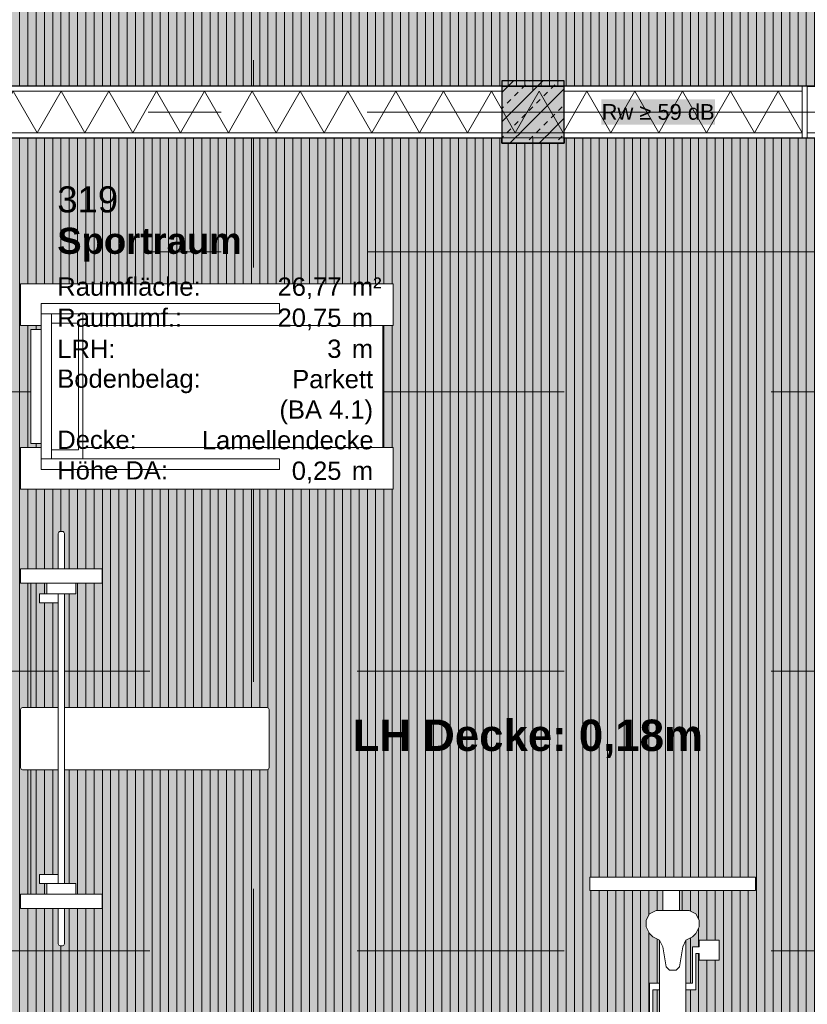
# Model space of a CAD drawing. Header units: metres. Extents: x -49 to 152, y -127 to 99.
# Tile 84 of 177: x -13.28 to -9.47, y -20.51 to -15.75. Entities that reach past the tile are written whole.
import ezdxf
from ezdxf.enums import TextEntityAlignment as Align

# ---------------------------------------------------------------- set-up
doc = ezdxf.new("R2010")
doc.units = ezdxf.units.M
doc.linetypes.add('Achsen 01', pattern=[5.291531, 3.175, -1.058062, 0.352704, -0.705764])
doc.linetypes.add('Raster 01', pattern=[2, 1, -1])
for name, color, linetype, lineweight, true_color in [('013_Beton und Stahlbetonarbeiten-000 Sichtbeton-343 Innenstütze', 5, 'Continuous', 5, 0x0000ff), ('031_Metallbauarbeiten-350 Lamellendecke DS', 7, 'Continuous', 35, 0x666666), ('039_Trockenbauarbeiten-340 Dämmung', 7, 'Continuous', 9, 0xc0c0c0), ('AV1-Achsen', 1, 'Achsen 01', 18, 0xff0000), ('AV1-Einrichtung', 7, 'Continuous', 9, 0xa6a6a6), ('AV1-Raster', 7, 'Raster 01', 9, 0xa6a6a6)]:
    doc.layers.add(name, color=color, linetype=linetype, lineweight=lineweight, true_color=true_color)
for name, color, linetype, lineweight in [('013_Beton und Stahlbetonarbeiten-340 Innenstützen', 7, 'Continuous', 25), ('039_Trockenbauarbeiten-340 Gipskarton', 7, 'Continuous', 9), ('_1.35m (3D)', 7, 'Continuous', 9), ('_GRU (2D)', 7, 'Continuous', 9), ('_OG 3 (2D)', 7, 'Continuous', 9), ('_OG 3 - DS (2D)', 7, 'Continuous', 9), ('AV1-Akustikvorgaben-Trennwände', 7, 'Continuous', 5), ('AV1-Schnitt Achsen', 7, 'Achsen 01', 18), ('AV1-Stempel-Raumstempel', 7, 'Continuous', 9)]:
    doc.layers.add(name, color=color, linetype=linetype, lineweight=lineweight)
doc.styles.add('Arial', font='arial.ttf')
doc.styles.add('Arial (bold)', font='arialbd.ttf')
pattern_1 = [(90, (0, 0), (0.04, 0), [])]

# ---------------------------------------------------------------- blocks, each defined once
blk = doc.blocks.new('Group-4')
at = {"layer": 'AV1-Raster'}
for p, q in [((-12.15, -22.95), (-12.15, 1.35)), ((-10.8, -22.95), (-10.8, 1.35)), ((1.35, -16.2), (-40.5, -16.2)), ((1.35, -17.55), (-40.5, -17.55)), ((1.35, -18.9), (-40.5, -18.9)), ((1.35, -20.25), (-40.5, -20.25))]:
    blk.add_line(p, q, dxfattribs=at)
blk = doc.blocks.new('1.35m (3D)')
at = {"layer": 'AV1-Raster', "color": 7}
blk.add_blockref('Group-4', (0, 0), dxfattribs=at)
blk = doc.blocks.new('OG 3 - DS (2D)')
at = {"layer": '031_Metallbauarbeiten-350 Lamellendecke DS', "linetype": 'Continuous', "lineweight": 0, "transparency": 33554508}
for points in [[(-13.425, -16.075), (-5.55, -16.075), (-5.55, -16.05), (-5.25, -16.05), (-5.25, -16.075), (-2.825, -16.075), (-2.825, -13.625), (-13.425, -13.625)], [(-8.225, -16.325), (-10.65, -16.325), (-10.65, -16.35), (-10.95, -16.35), (-10.95, -16.325), (-13.425, -16.325), (-13.425, -21.385), (-8.225, -21.385)]]:
    blk.add_hatch(color=254, dxfattribs=at).paths.add_polyline_path(points)
at = {"layer": '031_Metallbauarbeiten-350 Lamellendecke DS', "linetype": 'Continuous', "lineweight": 9, "transparency": 33554508}
h = blk.add_hatch(dxfattribs=at)
h.set_pattern_fill('Lamellendecke', color=252, style=0, pattern_type=2)
h.set_pattern_definition(pattern_1)
h.paths.add_polyline_path([(-13.425, -16.075), (-5.55, -16.075), (-5.55, -16.05), (-5.25, -16.05), (-5.25, -16.075), (-2.825, -16.075), (-2.825, -13.625), (-13.425, -13.625)])
h = blk.add_hatch(dxfattribs=at)
h.set_pattern_fill('Lamellendecke', color=252, style=0, pattern_type=2)
h.set_pattern_definition(pattern_1)
h.paths.add_polyline_path([(-8.225, -16.325), (-10.65, -16.325), (-10.65, -16.35), (-10.95, -16.35), (-10.95, -16.325), (-13.425, -16.325), (-13.425, -21.385), (-8.225, -21.385)])
at = {"layer": '031_Metallbauarbeiten-350 Lamellendecke DS', "flags": 128}
for points in [[(-13.425, -16.075), (-5.55, -16.075), (-5.55, -16.05), (-5.25, -16.05), (-5.25, -16.075), (-2.825, -16.075), (-2.825, -13.625), (-13.425, -13.625)], [(-8.225, -16.325), (-10.65, -16.325), (-10.65, -16.35), (-10.95, -16.35), (-10.95, -16.325), (-13.425, -16.325), (-13.425, -21.385), (-8.225, -21.385)]]:
    blk.add_lwpolyline(points, close=True, dxfattribs=at)
at = {"layer": '031_Metallbauarbeiten-350 Lamellendecke DS', "insert": (-10.825, -19.2257), "char_height": 0.151309, "attachment_point": 5, "line_spacing_factor": 0.969122, "style": 'Arial (bold)'}
blk.add_mtext('LH Decke: 0,18m', dxfattribs=at)
blk = doc.blocks.new('Group-71')
at = {"color": 255, "linetype": 'Continuous', "lineweight": 5}
blk.add_wipeout([(-16.1, 4.45), (-16.1, 8.35), (-16.3, 8.35), (-16.3, 4.45)], dxfattribs=at).dxf.layer = '039_Trockenbauarbeiten-340 Dämmung'
blk = doc.blocks.new('Group-72')
at = {"layer": '039_Trockenbauarbeiten-340 Dämmung', "transparency": 33554687, "flags": 128}
blk.add_lwpolyline([(-16.3, 4.45), (-16.1, 4.5655), (-16.3, 4.6809), (-16.1, 4.7964), (-16.3, 4.9119), (-16.1, 5.0274), (-16.3, 5.1428), (-16.1, 5.2583), (-16.3, 5.3738), (-16.1, 5.4892), (-16.3, 5.6047), (-16.1, 5.7202), (-16.3, 5.8356), (-16.1, 5.9511), (-16.3, 6.0666), (-16.1, 6.1821), (-16.3, 6.2975), (-16.1, 6.413), (-16.3, 6.5285), (-16.1, 6.6439), (-16.3, 6.7594), (-16.1, 6.8749), (-16.3, 6.9903), (-16.1, 7.1058), (-16.3, 7.2213), (-16.1, 7.3368), (-16.3, 7.4522), (-16.1, 7.5677), (-16.3, 7.6832), (-16.1, 7.7986), (-16.3, 7.9141), (-16.1, 8.0296), (-16.3, 8.145), (-16.1, 8.2605), (-16.255, 8.35)], dxfattribs=at)
blk = doc.blocks.new('Group-73')
at = {"layer": '039_Trockenbauarbeiten-340 Dämmung'}
blk.add_blockref('Group-71', (0, 0), dxfattribs=at)
at = {"layer": '039_Trockenbauarbeiten-340 Dämmung', "transparency": 33554687}
blk.add_blockref('Group-72', (0, 0), dxfattribs=at)
blk = doc.blocks.new('Parametric Object')
at = {"layer": '039_Trockenbauarbeiten-340 Dämmung', "color": 7, "transparency": 33554687}
blk.add_blockref('Group-73', (0, 0), dxfattribs=at)
at = {"layer": '039_Trockenbauarbeiten-340 Dämmung', "color": 0, "flags": 1}
for tag in ['IFC_UUID', 'instanceID', 'prm0_name', 'prm0_type', 'prm0_value', 'prm1_name', 'prm1_type', 'prm1_value', 'prm2_name', 'prm2_type', 'prm2_value', 'prm3_name', 'prm3_type', 'prm3_value', 'prm4_name', 'prm4_type', 'prm4_value', 'prm5_name', 'prm5_type', 'prm5_value', 'prm6_name', 'prm6_type', 'prm6_value']:
    blk.add_attdef(tag, (-13.4, -16.3), '', height=0.00018, dxfattribs=at)
blk = doc.blocks.new('Group-95')
at = {"color": 255, "transparency": 33554559}
blk.add_wipeout([(-13.073, -18.225), (-13.0721, -18.225), (-13.0711, -18.2252), (-13.0701, -18.2254), (-13.0692, -18.2258), (-13.0683, -18.2262), (-13.0675, -18.2267), (-13.0667, -18.2273), (-13.0653, -18.2287), (-13.0647, -18.2294), (-13.0642, -18.2303), (-13.0638, -18.2312), (-13.0635, -18.2321), (-13.0632, -18.233), (-13.0631, -18.234), (-13.063, -18.235), (-13.063, -18.4055), (-12.8811, -18.4055), (-12.8811, -18.475), (-13.0076, -18.475), (-13.0076, -18.5263), (-13.063, -18.5263), (-13.063, -19.075), (-12.085, -19.075), (-12.084, -19.075), (-12.083, -19.0752), (-12.0821, -19.0754), (-12.0812, -19.0758), (-12.0803, -19.0762), (-12.0794, -19.0767), (-12.0787, -19.0773), (-12.0773, -19.0787), (-12.0767, -19.0794), (-12.0762, -19.0803), (-12.0758, -19.0812), (-12.0754, -19.0821), (-12.0752, -19.083), (-12.075, -19.084), (-12.075, -19.085), (-12.075, -19.365), (-12.0752, -19.367), (-12.0758, -19.3688), (-12.0767, -19.3706), (-12.0779, -19.3721), (-12.0794, -19.3733), (-12.0812, -19.3742), (-12.083, -19.3748), (-12.085, -19.375), (-13.063, -19.375), (-13.063, -19.9237), (-13.0076, -19.9237), (-13.0076, -19.975), (-12.8811, -19.975), (-12.8811, -20.0445), (-13.063, -20.0445), (-13.063, -20.215), (-13.0631, -20.216), (-13.0632, -20.217), (-13.0635, -20.2179), (-13.0638, -20.2188), (-13.0642, -20.2197), (-13.0647, -20.2206), (-13.0653, -20.2213), (-13.0667, -20.2227), (-13.0675, -20.2233), (-13.0683, -20.2238), (-13.0692, -20.2242), (-13.0701, -20.2246), (-13.0711, -20.2248), (-13.0721, -20.225), (-13.073, -20.225), (-13.083, -20.225), (-13.084, -20.225), (-13.085, -20.2248), (-13.0859, -20.2246), (-13.0869, -20.2242), (-13.0878, -20.2238), (-13.0886, -20.2233), (-13.0894, -20.2227), (-13.0908, -20.2213), (-13.0914, -20.2206), (-13.0919, -20.2197), (-13.0923, -20.2188), (-13.0926, -20.2179), (-13.0928, -20.217), (-13.093, -20.216), (-13.093, -20.215), (-13.093, -20.0445), (-13.275, -20.0445), (-13.275, -19.975), (-13.1485, -19.975), (-13.1485, -19.9237), (-13.1837, -19.9237), (-13.1837, -19.8814), (-13.093, -19.8814), (-13.093, -19.375), (-13.265, -19.375), (-13.266, -19.375), (-13.267, -19.3748), (-13.2679, -19.3746), (-13.2688, -19.3742), (-13.2697, -19.3738), (-13.2706, -19.3733), (-13.2713, -19.3727), (-13.2727, -19.3713), (-13.2733, -19.3706), (-13.2738, -19.3697), (-13.2742, -19.3688), (-13.2746, -19.3679), (-13.2748, -19.367), (-13.275, -19.366), (-13.275, -19.365), (-13.275, -19.085), (-13.275, -19.084), (-13.2748, -19.083), (-13.2746, -19.0821), (-13.2742, -19.0812), (-13.2738, -19.0803), (-13.2733, -19.0794), (-13.2727, -19.0787), (-13.2713, -19.0773), (-13.2706, -19.0767), (-13.2697, -19.0762), (-13.2688, -19.0758), (-13.2679, -19.0754), (-13.267, -19.0752), (-13.266, -19.075), (-13.265, -19.075), (-13.093, -19.075), (-13.093, -18.5686), (-13.1837, -18.5686), (-13.1837, -18.5263), (-13.1485, -18.5263), (-13.1485, -18.475), (-13.275, -18.475), (-13.275, -18.4055), (-13.093, -18.4055), (-13.093, -18.235), (-13.0928, -18.233), (-13.0923, -18.2312), (-13.0914, -18.2294), (-13.0901, -18.2279), (-13.0886, -18.2267), (-13.0869, -18.2258), (-13.085, -18.2252), (-13.083, -18.225)], dxfattribs=at).dxf.layer = 'AV1-Einrichtung'
at = {"layer": 'AV1-Einrichtung'}
for p, q in [((-13.093, -18.4055), (-13.093, -18.235)), ((-13.083, -18.225), (-13.073, -18.225)), ((-13.063, -18.4055), (-13.063, -18.235)), ((-13.275, -18.475), (-13.275, -18.4055)), ((-13.275, -18.4055), (-12.8811, -18.4055)), ((-12.8811, -18.4055), (-12.8811, -18.475)), ((-12.8811, -18.475), (-13.275, -18.475)), ((-13.225, -18.475), (-13.225, -19.075)), ((-13.1485, -18.5263), (-13.1485, -18.475)), ((-13.1485, -18.475), (-13.0076, -18.475)), ((-13.0076, -18.475), (-13.0076, -18.5263)), ((-13.093, -18.5263), (-13.1837, -18.5263)), ((-13.1837, -18.5263), (-13.1837, -18.5686)), ((-13.0076, -18.5263), (-13.1485, -18.5263)), ((-13.093, -19.9237), (-13.093, -18.5263)), ((-13.093, -18.5686), (-13.093, -18.5263)), ((-13.063, -19.9237), (-13.063, -18.5263)), ((-13.1837, -18.5686), (-13.093, -18.5686)), ((-13.275, -19.365), (-13.275, -19.085)), ((-13.265, -19.075), (-13.093, -19.075)), ((-13.063, -19.075), (-12.085, -19.075)), ((-12.075, -19.085), (-12.075, -19.365)), ((-13.093, -19.375), (-13.265, -19.375)), ((-13.225, -19.375), (-13.225, -19.975)), ((-12.085, -19.375), (-13.063, -19.375)), ((-13.093, -19.8814), (-13.1837, -19.8814)), ((-13.1837, -19.8814), (-13.1837, -19.9237)), ((-13.093, -19.9237), (-13.093, -19.8814)), ((-13.1837, -19.9237), (-13.093, -19.9237)), ((-13.1485, -19.9237), (-13.0076, -19.9237)), ((-13.1485, -19.975), (-13.1485, -19.9237)), ((-13.0076, -19.9237), (-13.0076, -19.975)), ((-13.275, -19.975), (-12.8811, -19.975)), ((-13.275, -20.0445), (-13.275, -19.975)), ((-13.0076, -19.975), (-13.1485, -19.975)), ((-12.8811, -19.975), (-12.8811, -20.0445)), ((-12.8811, -20.0445), (-13.275, -20.0445)), ((-13.093, -20.215), (-13.093, -20.0445)), ((-13.063, -20.215), (-13.063, -20.0445)), ((-13.083, -20.225), (-13.073, -20.225))]:
    blk.add_line(p, q, dxfattribs=at)
at = {"layer": 'AV1-Einrichtung', "flags": 128}
blk.add_lwpolyline([(-13.073, -18.225, -0.414214), (-13.063, -18.235), (-13.063, -18.4055), (-12.8811, -18.4055), (-12.8811, -18.475), (-13.0076, -18.475), (-13.0076, -18.5263), (-13.063, -18.5263), (-13.063, -19.075), (-12.085, -19.075, -0.414214), (-12.075, -19.085), (-12.075, -19.365, -0.414214), (-12.085, -19.375), (-13.063, -19.375), (-13.063, -19.9237), (-13.0076, -19.9237), (-13.0076, -19.975), (-12.8811, -19.975), (-12.8811, -20.0445), (-13.063, -20.0445), (-13.063, -20.215, -0.414214), (-13.073, -20.225), (-13.083, -20.225, -0.414214), (-13.093, -20.215), (-13.093, -20.0445), (-13.275, -20.0445), (-13.275, -19.975), (-13.1485, -19.975), (-13.1485, -19.9237), (-13.1837, -19.9237), (-13.1837, -19.8814), (-13.093, -19.8814), (-13.093, -19.375), (-13.265, -19.375, -0.414214), (-13.275, -19.365), (-13.275, -19.085, -0.414214), (-13.265, -19.075), (-13.093, -19.075), (-13.093, -18.5686), (-13.1837, -18.5686), (-13.1837, -18.5263), (-13.1485, -18.5263), (-13.1485, -18.475), (-13.275, -18.475), (-13.275, -18.4055), (-13.093, -18.4055), (-13.093, -18.235, -0.414214), (-13.083, -18.225)], format="xyb", close=True, dxfattribs=at)
at = {"layer": 'AV1-Einrichtung'}
for centre, start, end in [((-13.083, -18.235), 90, 180), ((-13.073, -18.235), 0, 90), ((-13.265, -19.085), 90, 180), ((-12.085, -19.085), 0, 90), ((-13.265, -19.365), 180, 270), ((-12.085, -19.365), 270, 0), ((-13.083, -20.215), 180, 270), ((-13.073, -20.215), 270, 0)]:
    blk.add_arc(centre, 0.01, start, end, dxfattribs=at)
blk = doc.blocks.new('Group-96')
at = {"color": 255, "lineweight": 9, "transparency": 33554559}
blk.add_wipeout([(-11.525, -17.23), (-11.525, -17.82), (-11.475, -17.82), (-11.475, -18.02), (-13.275, -18.02), (-13.275, -17.82), (-13.175, -17.82), (-13.175, -17.8), (-13.225, -17.8), (-13.225, -17.25), (-13.175, -17.25), (-13.175, -17.23), (-13.275, -17.23), (-13.275, -17.03), (-11.475, -17.03), (-11.475, -17.23)], dxfattribs=at).dxf.layer = 'AV1-Einrichtung'
at = {"layer": 'AV1-Einrichtung', "lineweight": 9, "flags": 128}
for points in [[(-11.525, -17.23), (-11.525, -17.82), (-11.475, -17.82), (-11.475, -18.02), (-13.275, -18.02), (-13.275, -17.82), (-13.175, -17.82), (-13.175, -17.8), (-13.225, -17.8), (-13.225, -17.25), (-13.175, -17.25), (-13.175, -17.23), (-13.275, -17.23), (-13.275, -17.03), (-11.475, -17.03), (-11.475, -17.23)], [(-13.175, -17.125), (-12.025, -17.125), (-12.025, -17.175), (-13.175, -17.175)], [(-13.175, -17.175), (-13.125, -17.175), (-13.125, -17.875), (-13.175, -17.875)], [(-13.125, -17.175), (-12.975, -17.175), (-12.975, -17.875), (-13.125, -17.875)], [(-13.225, -17.25), (-13.175, -17.25), (-13.175, -17.8), (-13.225, -17.8)], [(-13.125, -17.2188), (-12.995, -17.2188), (-12.995, -17.8312), (-13.125, -17.8312)], [(-12.975, -17.23), (-11.525, -17.23), (-11.525, -17.82), (-12.975, -17.82)], [(-13.175, -17.925), (-12.025, -17.925), (-12.025, -17.875), (-13.175, -17.875)]]:
    blk.add_lwpolyline(points, close=True, dxfattribs=at)
for points in [[(-13.175, -17.23), (-13.275, -17.23), (-13.275, -17.03), (-11.475, -17.03), (-11.475, -17.23), (-12.975, -17.23)], [(-13.175, -17.82), (-13.275, -17.82), (-13.275, -18.02), (-11.475, -18.02), (-11.475, -17.82), (-12.975, -17.82)]]:
    blk.add_lwpolyline(points, dxfattribs=at)
blk = doc.blocks.new('Group-97')
at = {"color": 255, "transparency": 33554559}
blk.add_wipeout([(-10.173, -20.054), (-10.173, -19.958), (-10.525, -19.958), (-10.525, -19.894), (-9.725, -19.894), (-9.725, -19.958), (-10.093, -19.958), (-10.093, -20.054), (-10.045, -20.054), (-10.013, -20.07), (-9.997, -20.102), (-9.997, -20.134), (-10.013, -20.166), (-10.029, -20.182), (-10.061, -20.198), (-10.061, -20.406), (-10.029, -20.406), (-10.029, -20.23), (-9.997, -20.23), (-9.997, -20.198), (-9.901, -20.198), (-9.901, -20.294), (-9.997, -20.294), (-9.997, -20.262), (-10.013, -20.262), (-10.013, -20.438), (-10.061, -20.438), (-10.061, -20.694), (-10.093, -20.694), (-10.093, -20.726), (-10.061, -20.726), (-10.061, -20.822), (-9.725, -20.822), (-9.725, -20.886), (-10.061, -20.886), (-10.061, -20.902), (-9.949, -20.902), (-9.917, -20.918), (-9.885, -20.95), (-9.869, -20.998), (-9.869, -21.094), (-9.885, -21.126), (-9.917, -21.158), (-9.9396, -21.1354), (-9.9113, -21.107), (-9.901, -21.0864), (-9.901, -21.0032), (-9.913, -20.9673), (-9.936, -20.9443), (-9.9566, -20.934), (-10.061, -20.934), (-10.061, -20.95), (-10.189, -20.95), (-10.189, -20.934), (-10.2934, -20.934), (-10.314, -20.9443), (-10.337, -20.9673), (-10.349, -21.0032), (-10.349, -21.0864), (-10.3387, -21.107), (-10.3104, -21.1354), (-10.333, -21.158), (-10.365, -21.126), (-10.381, -21.094), (-10.381, -20.998), (-10.365, -20.95), (-10.333, -20.918), (-10.301, -20.902), (-10.189, -20.902), (-10.189, -20.886), (-10.525, -20.886), (-10.525, -20.822), (-10.189, -20.822), (-10.189, -20.726), (-10.157, -20.726), (-10.157, -20.694), (-10.189, -20.694), (-10.189, -20.438), (-10.221, -20.438), (-10.221, -20.614), (-10.253, -20.614), (-10.253, -20.646), (-10.349, -20.646), (-10.349, -20.55), (-10.253, -20.55), (-10.253, -20.582), (-10.237, -20.582), (-10.237, -20.406), (-10.189, -20.406), (-10.189, -20.198), (-10.221, -20.182), (-10.237, -20.166), (-10.253, -20.134), (-10.253, -20.102), (-10.237, -20.07), (-10.205, -20.054)], dxfattribs=at).dxf.layer = 'AV1-Einrichtung'
at = {"layer": 'AV1-Einrichtung'}
for p, q in [((-10.525, -19.894), (-9.725, -19.894)), ((-10.525, -19.958), (-10.525, -19.894)), ((-9.725, -19.894), (-9.725, -19.958)), ((-9.725, -19.958), (-10.525, -19.958)), ((-10.173, -19.958), (-10.173, -20.054)), ((-10.093, -20.054), (-10.093, -19.958)), ((-10.237, -20.07), (-10.205, -20.054)), ((-10.205, -20.054), (-10.125, -20.054)), ((-10.045, -20.054), (-10.125, -20.054)), ((-10.013, -20.07), (-10.045, -20.054)), ((-10.253, -20.102), (-10.237, -20.07)), ((-10.253, -20.134), (-10.253, -20.102)), ((-9.997, -20.102), (-10.013, -20.07)), ((-9.997, -20.134), (-9.997, -20.102)), ((-10.237, -20.166), (-10.253, -20.134)), ((-10.013, -20.166), (-9.997, -20.134)), ((-10.221, -20.182), (-10.237, -20.166)), ((-10.189, -20.198), (-10.221, -20.182)), ((-10.173, -20.23), (-10.189, -20.198)), ((-10.189, -20.694), (-10.189, -20.198)), ((-10.077, -20.23), (-10.061, -20.198)), ((-10.061, -20.198), (-10.029, -20.182)), ((-10.061, -20.694), (-10.061, -20.198)), ((-10.029, -20.182), (-10.013, -20.166)), ((-9.997, -20.198), (-9.997, -20.23)), ((-9.901, -20.198), (-9.997, -20.198)), ((-9.901, -20.294), (-9.901, -20.198)), ((-10.157, -20.326), (-10.173, -20.23)), ((-10.093, -20.326), (-10.077, -20.23)), ((-10.029, -20.23), (-10.029, -20.406)), ((-9.997, -20.23), (-10.029, -20.23)), ((-10.013, -20.262), (-9.997, -20.262)), ((-10.013, -20.438), (-10.013, -20.262)), ((-9.997, -20.262), (-9.997, -20.294)), ((-9.997, -20.294), (-9.901, -20.294)), ((-10.141, -20.342), (-10.157, -20.326)), ((-10.125, -20.342), (-10.141, -20.342)), ((-10.125, -20.342), (-10.109, -20.342)), ((-10.109, -20.342), (-10.093, -20.326)), ((-10.237, -20.406), (-10.237, -20.582)), ((-10.189, -20.406), (-10.237, -20.406)), ((-10.221, -20.438), (-10.189, -20.438)), ((-10.221, -20.614), (-10.221, -20.438)), ((-10.029, -20.406), (-10.061, -20.406)), ((-10.061, -20.438), (-10.013, -20.438)), ((-10.349, -20.55), (-10.349, -20.646)), ((-10.253, -20.55), (-10.349, -20.55)), ((-10.253, -20.582), (-10.253, -20.55)), ((-10.237, -20.582), (-10.253, -20.582)), ((-10.253, -20.614), (-10.221, -20.614)), ((-10.253, -20.646), (-10.253, -20.614)), ((-10.349, -20.646), (-10.253, -20.646)), ((-10.125, -20.694), (-10.189, -20.694)), ((-10.157, -20.726), (-10.157, -20.694)), ((-10.125, -20.694), (-10.061, -20.694)), ((-10.093, -20.726), (-10.093, -20.694)), ((-10.189, -20.726), (-10.189, -20.95)), ((-10.061, -20.726), (-10.189, -20.726)), ((-10.061, -20.95), (-10.061, -20.726)), ((-10.189, -20.822), (-10.525, -20.822)), ((-10.525, -20.822), (-10.525, -20.886)), ((-9.725, -20.822), (-10.061, -20.822)), ((-9.725, -20.886), (-9.725, -20.822)), ((-10.525, -20.886), (-10.189, -20.886)), ((-10.301, -20.902), (-10.333, -20.918)), ((-10.189, -20.902), (-10.301, -20.902)), ((-10.061, -20.886), (-9.725, -20.886)), ((-10.061, -20.902), (-9.949, -20.902)), ((-9.949, -20.902), (-9.917, -20.918)), ((-10.365, -20.95), (-10.381, -20.998)), ((-10.333, -20.918), (-10.365, -20.95)), ((-10.314, -20.9443), (-10.337, -20.9673)), ((-10.2934, -20.934), (-10.314, -20.9443)), ((-10.189, -20.934), (-10.2934, -20.934)), ((-10.189, -20.95), (-10.125, -20.95)), ((-10.125, -20.95), (-10.061, -20.95)), ((-10.061, -20.934), (-9.9566, -20.934)), ((-9.9566, -20.934), (-9.936, -20.9443)), ((-9.936, -20.9443), (-9.913, -20.9673)), ((-9.917, -20.918), (-9.885, -20.95)), ((-9.885, -20.95), (-9.869, -20.998)), ((-10.381, -20.998), (-10.381, -21.094)), ((-10.337, -20.9673), (-10.349, -21.0032)), ((-10.349, -21.0032), (-10.349, -21.0864)), ((-9.913, -20.9673), (-9.901, -21.0032)), ((-9.901, -21.0032), (-9.901, -21.0864)), ((-9.869, -20.998), (-9.869, -21.094)), ((-10.381, -21.094), (-10.365, -21.126)), ((-10.349, -21.0864), (-10.3387, -21.107)), ((-9.901, -21.0864), (-9.9113, -21.107)), ((-9.869, -21.094), (-9.885, -21.126)), ((-10.365, -21.126), (-10.333, -21.158)), ((-10.3387, -21.107), (-10.3104, -21.1354)), ((-10.333, -21.158), (-10.3104, -21.1354)), ((-9.9113, -21.107), (-9.9396, -21.1354)), ((-9.917, -21.158), (-9.9396, -21.1354)), ((-9.885, -21.126), (-9.917, -21.158))]:
    blk.add_line(p, q, dxfattribs=at)
at = {"layer": 'AV1-Einrichtung', "flags": 128}
blk.add_lwpolyline([(-10.173, -20.054), (-10.173, -19.958), (-10.525, -19.958), (-10.525, -19.894), (-9.725, -19.894), (-9.725, -19.958), (-10.093, -19.958), (-10.093, -20.054), (-10.045, -20.054), (-10.013, -20.07), (-9.997, -20.102), (-9.997, -20.134), (-10.013, -20.166), (-10.029, -20.182), (-10.061, -20.198), (-10.061, -20.406), (-10.029, -20.406), (-10.029, -20.23), (-9.997, -20.23), (-9.997, -20.198), (-9.901, -20.198), (-9.901, -20.294), (-9.997, -20.294), (-9.997, -20.262), (-10.013, -20.262), (-10.013, -20.438), (-10.061, -20.438), (-10.061, -20.694), (-10.093, -20.694), (-10.093, -20.726), (-10.061, -20.726), (-10.061, -20.822), (-9.725, -20.822), (-9.725, -20.886), (-10.061, -20.886), (-10.061, -20.902), (-9.949, -20.902), (-9.917, -20.918), (-9.885, -20.95), (-9.869, -20.998), (-9.869, -21.094), (-9.885, -21.126), (-9.917, -21.158), (-9.9396, -21.1354), (-9.9113, -21.107), (-9.901, -21.0864), (-9.901, -21.0032), (-9.913, -20.9673), (-9.936, -20.9443), (-9.9566, -20.934), (-10.061, -20.934), (-10.061, -20.95), (-10.189, -20.95), (-10.189, -20.934), (-10.2934, -20.934), (-10.314, -20.9443), (-10.337, -20.9673), (-10.349, -21.0032), (-10.349, -21.0864), (-10.3387, -21.107), (-10.3104, -21.1354), (-10.333, -21.158), (-10.365, -21.126), (-10.381, -21.094), (-10.381, -20.998), (-10.365, -20.95), (-10.333, -20.918), (-10.301, -20.902), (-10.189, -20.902), (-10.189, -20.886), (-10.525, -20.886), (-10.525, -20.822), (-10.189, -20.822), (-10.189, -20.726), (-10.157, -20.726), (-10.157, -20.694), (-10.189, -20.694), (-10.189, -20.438), (-10.221, -20.438), (-10.221, -20.614), (-10.253, -20.614), (-10.253, -20.646), (-10.349, -20.646), (-10.349, -20.55), (-10.253, -20.55), (-10.253, -20.582), (-10.237, -20.582), (-10.237, -20.406), (-10.189, -20.406), (-10.189, -20.198), (-10.221, -20.182), (-10.237, -20.166), (-10.253, -20.134), (-10.253, -20.102), (-10.237, -20.07), (-10.205, -20.054)], close=True, dxfattribs=at)
blk = doc.blocks.new('Group-146')
at = {"layer": 'AV1-Einrichtung'}
for name in ['Group-96', 'Group-95', 'Group-97']:
    blk.add_blockref(name, (0, 0), dxfattribs=at)
blk = doc.blocks.new('Raumstempel - Symbol - 1 (2D)')
at = {"layer": 'AV1-Stempel-Raumstempel', "attachment_point": 1, "line_spacing_factor": 0.967919, "style": 'Arial'}
for s, insert, char_height in [('Raumfläche:', (0.2, -0.6736), 0.088263), ('m²', (1.6225, -0.6736), 0.08826), ('Raumumf.:', (0.2, -0.8236), 0.08826), ('m', (1.6225, -0.8236), 0.0883), ('LRH:', (0.2, -0.9736), 0.08826), ('m', (1.6225, -0.9736), 0.0883), ('Bodenbelag:', (0.2, -1.118), 0.088263), ('Decke:', (0.2, -1.4131), 0.08826), ('Höhe DA:', (0.2, -1.5607), 0.08826), ('m', (1.6225, -1.5625), 0.0883)]:
    blk.add_mtext(s, dxfattribs=dict(at, insert=insert, char_height=char_height))
at = {"layer": 'AV1-Stempel-Raumstempel'}
for tag, style, p in [('Raumnummer', 'Arial', (0.2, -0.2337)), ('Raumname', 'Arial (bold)', (0.2, -0.4337))]:
    blk.add_attdef(tag, text='', height=0.1261, dxfattribs=dict(at, style=style)).set_placement(p, align=Align.TOP_LEFT)
at = {"layer": 'AV1-Stempel-Raumstempel', "style": 'Arial'}
for tag, p in [('Raumfläche', (1.5725, -0.6736)), ('Raumumfang', (1.5725, -0.8236)), ('LRH', (1.5725, -0.9736)), ('Bodenbelag', (1.7253, -1.1199)), ('Bodendetail', (1.7253, -1.2674)), ('Decke', (1.7278, -1.415)), ('Höhe_DA', (1.5725, -1.5625))]:
    blk.add_attdef(tag, text='', height=0.0883, dxfattribs=at).set_placement(p, align=Align.TOP_RIGHT)
blk = doc.blocks.new('OG 3 (2D)')
at = {"layer": '039_Trockenbauarbeiten-340 Dämmung', "rotation": 90}
blk.add_blockref('Parametric Object', (-5.05, 0), dxfattribs=at)
at = {"layer": 'AV1-Einrichtung', "color": 7}
blk.add_blockref('Group-146', (0, 0), dxfattribs=at)
at = {"layer": 'AV1-Akustikvorgaben-Trennwände', "color": 7}
blk.add_solid([(-10.4697, -16.2609), (-9.9213, -16.2609), (-10.4697, -16.1391), (-9.9213, -16.1391)], dxfattribs=at)
blk.add_solid([(-10.4697, -16.2609), (-9.9213, -16.2609), (-10.4697, -16.1391), (-9.9213, -16.1391)], dxfattribs=at)
at = {"layer": 'AV1-Stempel-Raumstempel'}
blk.add_blockref('Raumstempel - Symbol - 1 (2D)', (-13.2976, -16.325), dxfattribs=at).add_auto_attribs({'Raumname': 'Sportraum', 'Raumnummer': '319', 'Bodendetail': '(BA 4.1)', 'Raumfläche': '26,77', 'LRH': '3', 'Raumumfang': '20,75', 'Höhe_DA': '0,25', 'Decke': 'Lamellendecke', 'Bodenbelag': 'Parkett'})
at = {"layer": 'AV1-Akustikvorgaben-Trennwände', "insert": (-10.1955, -16.2), "char_height": 0.07565, "attachment_point": 5, "line_spacing_factor": 0.971931, "style": 'Arial'}
blk.add_mtext('Rw ≥ 59 dB', dxfattribs=at)
at = {"color": 255}
blk.add_wipeout([(-14.7, -16.3), (-10.95, -16.3), (-10.95, -16.325), (-14.7, -16.325)], dxfattribs=at).dxf.layer = '039_Trockenbauarbeiten-340 Gipskarton'
at = {"layer": '039_Trockenbauarbeiten-340 Gipskarton', "flags": 128}
blk.add_lwpolyline([(-14.7, -16.3), (-10.95, -16.3), (-10.95, -16.325), (-14.7, -16.325)], close=True, dxfattribs=at)
at = {"color": 255}
blk.add_wipeout([(-8.375, -16.3), (-10.95, -16.3), (-10.95, -16.325), (-8.375, -16.325)], dxfattribs=at).dxf.layer = '039_Trockenbauarbeiten-340 Gipskarton'
at = {"layer": '039_Trockenbauarbeiten-340 Gipskarton', "flags": 128}
blk.add_lwpolyline([(-8.375, -16.3), (-10.95, -16.3), (-10.95, -16.325), (-8.375, -16.325)], close=True, dxfattribs=at)
at = {"color": 255}
blk.add_wipeout([(-10.65, -16.3), (-9.475, -16.3), (-9.475, -16.325), (-10.65, -16.325)], dxfattribs=at).dxf.layer = '039_Trockenbauarbeiten-340 Gipskarton'
at = {"layer": '013_Beton und Stahlbetonarbeiten-340 Innenstützen', "linetype": 'Continuous', "lineweight": 0, "true_color": 0xc0c0c0}
blk.add_hatch(color=9, dxfattribs=at).paths.add_polyline_path([(-10.65, -16.05), (-10.95, -16.05), (-10.95, -16.35), (-10.65, -16.35)])
at = {"layer": '013_Beton und Stahlbetonarbeiten-340 Innenstützen', "linetype": 'Continuous', "lineweight": 13}
h = blk.add_hatch(dxfattribs=at)
h.set_pattern_fill('Stahlbeton', color=251, style=0, pattern_type=2)
h.set_pattern_definition([(45, (0, 0), (0.0707107, -0.0707107), [0.025, -0.025])])
h.paths.add_polyline_path([(-10.65, -16.05), (-10.95, -16.05), (-10.95, -16.35), (-10.65, -16.35)])
h = blk.add_hatch(dxfattribs=at)
h.set_pattern_fill('Stahlbeton-1', color=251, style=0, pattern_type=2)
h.set_pattern_definition([(-135, (0.03106, -0.03313), (0.0707107, -0.0707107), [])])
h.paths.add_polyline_path([(-10.65, -16.05), (-10.95, -16.05), (-10.95, -16.35), (-10.65, -16.35)])
at = {"layer": '013_Beton und Stahlbetonarbeiten-340 Innenstützen', "flags": 128}
blk.add_lwpolyline([(-10.65, -16.05), (-10.95, -16.05), (-10.95, -16.35), (-10.65, -16.35)], close=True, dxfattribs=at)
at = {"layer": '039_Trockenbauarbeiten-340 Gipskarton', "flags": 128}
blk.add_lwpolyline([(-10.65, -16.3), (-9.475, -16.3), (-9.475, -16.325), (-10.65, -16.325)], close=True, dxfattribs=at)
at = {"color": 255}
blk.add_wipeout([(-9.5, -16.3), (-10.65, -16.3), (-10.65, -16.325), (-9.5, -16.325)], dxfattribs=at).dxf.layer = '039_Trockenbauarbeiten-340 Gipskarton'
at = {"layer": '013_Beton und Stahlbetonarbeiten-000 Sichtbeton-343 Innenstütze', "linetype": 'Continuous', "lineweight": 0}
h = blk.add_hatch(color=30, dxfattribs=at)
h.paths.add_polyline_path([(-10.65, -16.35), (-10.95, -16.35), (-10.95, -16.05), (-10.65, -16.05)])
h.paths.add_polyline_path([(-10.9, -16.3), (-10.7, -16.3), (-10.7, -16.1), (-10.9, -16.1)])
at = {"layer": '039_Trockenbauarbeiten-340 Gipskarton', "flags": 128}
blk.add_lwpolyline([(-9.5, -16.3), (-10.65, -16.3), (-10.65, -16.325), (-9.5, -16.325)], close=True, dxfattribs=at)
at = {"color": 255}
for points in [[(-14.7, -16.075), (-10.95, -16.075), (-10.95, -16.1), (-14.7, -16.1)], [(-9.475, -16.075), (-9.475, -16.325), (-9.5, -16.325), (-9.5, -16.075)]]:
    blk.add_wipeout(points, dxfattribs=at).dxf.layer = '039_Trockenbauarbeiten-340 Gipskarton'
at = {"layer": '039_Trockenbauarbeiten-340 Gipskarton', "flags": 128}
for points in [[(-14.7, -16.075), (-10.95, -16.075), (-10.95, -16.1), (-14.7, -16.1)], [(-9.475, -16.075), (-9.475, -16.325), (-9.5, -16.325), (-9.5, -16.075)]]:
    blk.add_lwpolyline(points, close=True, dxfattribs=at)
at = {"color": 255}
blk.add_wipeout([(-10.65, -16.075), (-9.5, -16.075), (-9.5, -16.1), (-10.65, -16.1)], dxfattribs=at).dxf.layer = '039_Trockenbauarbeiten-340 Gipskarton'
at = {"layer": '039_Trockenbauarbeiten-340 Gipskarton', "flags": 128}
blk.add_lwpolyline([(-10.65, -16.075), (-9.5, -16.075), (-9.5, -16.1), (-10.65, -16.1)], close=True, dxfattribs=at)
blk = doc.blocks.new('Group-873')
at = {"layer": 'AV1-Achsen'}
blk.add_line((-10.8, -26.5), (-10.8, 4.9), dxfattribs=at)
blk = doc.blocks.new('Group-880')
at = {"layer": 'AV1-Achsen'}
blk.add_line((-43.35, -16.2), (4.2, -16.2), dxfattribs=at)
blk = doc.blocks.new('Group-885')
at = {"layer": 'AV1-Schnitt Achsen'}
blk.add_line((-43.35, -16.875), (4.2, -16.875), dxfattribs=at)
blk = doc.blocks.new('GRU (2D)')
at = {"layer": 'AV1-Achsen', "color": 7}
for name in ['Group-873', 'Group-880']:
    blk.add_blockref(name, (0, 0), dxfattribs=at)
at = {"layer": 'AV1-Schnitt Achsen', "color": 7}
blk.add_blockref('Group-885', (0, 0), dxfattribs=at)

msp = doc.modelspace()

# ---------------------------------------------------------------- block references
at = {"layer": '_1.35m (3D)'}
msp.add_blockref('1.35m (3D)', (0, 0), dxfattribs=at)

# ---------------------------------------------------------------- next in the draw order: block references
at = {"layer": '_OG 3 - DS (2D)'}
msp.add_blockref('OG 3 - DS (2D)', (0, 0), dxfattribs=at)

# ---------------------------------------------------------------- next in the draw order: block references
at = {"layer": '_OG 3 (2D)'}
msp.add_blockref('OG 3 (2D)', (0, 0), dxfattribs=at)

# ---------------------------------------------------------------- next in the draw order: block references
at = {"layer": '_GRU (2D)'}
msp.add_blockref('GRU (2D)', (0, 0), dxfattribs=at)

doc.saveas('drawing.dxf')
